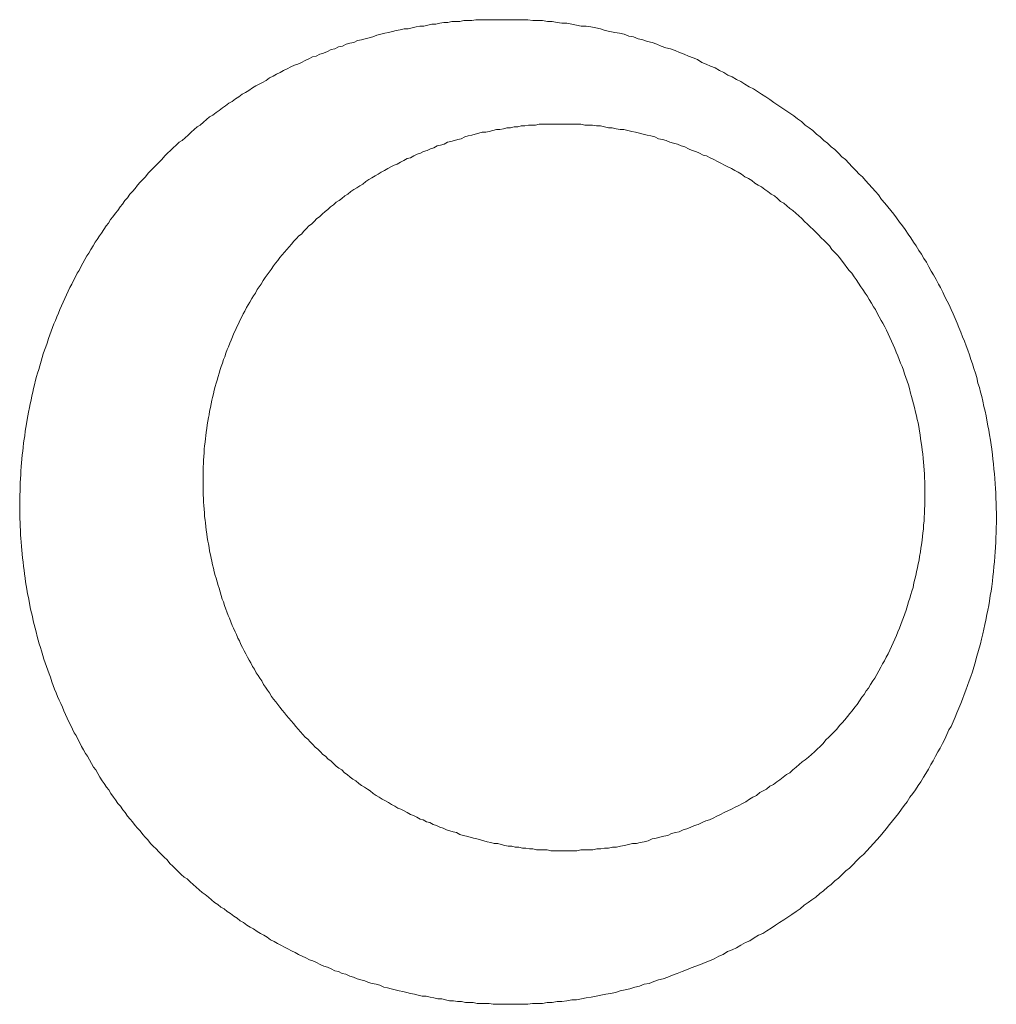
# Model space of a CAD drawing. Header units: millimetres. Extents: x -2274 to 12297, y -16157 to 26321.
# Tile 142 of 256: x -58.06 to -56.98, y -3936.72 to -3935.63. Entities that reach past the tile are written whole.
import ezdxf

# ---------------------------------------------------------------- set-up
doc = ezdxf.new("R2010")
doc.units = ezdxf.units.MM

msp = doc.modelspace()

# ---------------------------------------------------------------- linework, layer by layer
at = {"color": 253, "lineweight": 13}
for points in [[(-57.5475, -3935.633, 0), (-57.5519, -3935.633, 0), (-57.5563, -3935.633, 0), (-57.5607, -3935.634, 0), (-57.5651, -3935.634, 0), (-57.5695, -3935.634, 0), (-57.5739, -3935.635, 0), (-57.5783, -3935.635, 0), (-57.5827, -3935.635, 0), (-57.5871, -3935.636, 0), (-57.5915, -3935.636, 0), (-57.5959, -3935.637, 0), (-57.6003, -3935.638, 0), (-57.6047, -3935.638, 0), (-57.609, -3935.639, 0), (-57.6134, -3935.64, 0), (-57.6178, -3935.64, 0), (-57.6221, -3935.641, 0), (-57.6265, -3935.642, 0), (-57.6308, -3935.643, 0), (-57.6351, -3935.643, 0), (-57.6394, -3935.644, 0), (-57.6438, -3935.645, 0), (-57.6481, -3935.646, 0), (-57.6524, -3935.647, 0), (-57.6566, -3935.648, 0), (-57.6609, -3935.649, 0), (-57.6652, -3935.65, 0), (-57.6695, -3935.652, 0), (-57.6737, -3935.653, 0), (-57.6779, -3935.654, 0), (-57.6822, -3935.655, 0), (-57.6864, -3935.656, 0), (-57.6906, -3935.658, 0), (-57.6948, -3935.659, 0), (-57.699, -3935.66, 0), (-57.7031, -3935.662, 0), (-57.7073, -3935.663, 0), (-57.7114, -3935.665, 0), (-57.7155, -3935.666, 0), (-57.7197, -3935.668, 0), (-57.7238, -3935.67, 0), (-57.7278, -3935.671, 0), (-57.7319, -3935.673, 0), (-57.736, -3935.674, 0), (-57.74, -3935.676, 0), (-57.744, -3935.678, 0), (-57.748, -3935.68, 0), (-57.752, -3935.682, 0), (-57.756, -3935.683, 0), (-57.7599, -3935.685, 0), (-57.7639, -3935.687, 0), (-57.7678, -3935.689, 0), (-57.7717, -3935.691, 0), (-57.7756, -3935.693, 0), (-57.7794, -3935.695, 0), (-57.7833, -3935.697, 0), (-57.7871, -3935.7, 0), (-57.7909, -3935.702, 0), (-57.7947, -3935.704, 0), (-57.7985, -3935.706, 0), (-57.8022, -3935.708, 0), (-57.806, -3935.711, 0), (-57.8097, -3935.713, 0), (-57.8134, -3935.715, 0), (-57.8171, -3935.718, 0), (-57.8207, -3935.72, 0), (-57.8244, -3935.723, 0), (-57.828, -3935.725, 0), (-57.8316, -3935.728, 0), (-57.8351, -3935.73, 0), (-57.8387, -3935.733, 0), (-57.8422, -3935.735, 0), (-57.8457, -3935.738, 0), (-57.8492, -3935.74, 0), (-57.8527, -3935.743, 0), (-57.8561, -3935.746, 0), (-57.8595, -3935.749, 0), (-57.8629, -3935.751, 0), (-57.8663, -3935.754, 0), (-57.8696, -3935.757, 0), (-57.873, -3935.76, 0), (-57.8763, -3935.763, 0), (-57.8795, -3935.766, 0), (-57.8828, -3935.768, 0), (-57.886, -3935.771, 0), (-57.8892, -3935.774, 0), (-57.8924, -3935.777, 0), (-57.8955, -3935.78, 0), (-57.8987, -3935.783, 0), (-57.9018, -3935.787, 0), (-57.9048, -3935.79, 0), (-57.9079, -3935.793, 0), (-57.9109, -3935.796, 0), (-57.9139, -3935.799, 0), (-57.9169, -3935.802, 0), (-57.9198, -3935.806, 0), (-57.9228, -3935.809, 0), (-57.9256, -3935.812, 0), (-57.9285, -3935.815, 0), (-57.9313, -3935.819, 0), (-57.9342, -3935.822, 0), (-57.9369, -3935.825, 0), (-57.9397, -3935.829, 0), (-57.9424, -3935.832, 0), (-57.9451, -3935.836, 0), (-57.9478, -3935.839, 0), (-57.9504, -3935.843, 0), (-57.953, -3935.846, 0), (-57.9556, -3935.85, 0), (-57.9582, -3935.853, 0), (-57.9607, -3935.857, 0), (-57.9632, -3935.86, 0), (-57.9657, -3935.864, 0), (-57.9681, -3935.868, 0), (-57.9705, -3935.871, 0), (-57.9729, -3935.875, 0), (-57.9752, -3935.878, 0), (-57.9775, -3935.882, 0), (-57.9798, -3935.886, 0), (-57.9821, -3935.89, 0), (-57.9843, -3935.893, 0), (-57.9865, -3935.897, 0), (-57.9887, -3935.901, 0), (-57.9908, -3935.905, 0), (-57.9929, -3935.909, 0), (-57.995, -3935.912, 0), (-57.997, -3935.916, 0), (-57.999, -3935.92, 0), (-58.001, -3935.924, 0), (-58.0029, -3935.928, 0), (-58.0048, -3935.932, 0), (-58.0067, -3935.936, 0), (-58.0086, -3935.94, 0), (-58.0104, -3935.944, 0), (-58.0121, -3935.948, 0), (-58.0139, -3935.952, 0), (-58.0156, -3935.956, 0), (-58.0173, -3935.96, 0), (-58.0189, -3935.964, 0), (-58.0205, -3935.968, 0), (-58.0221, -3935.972, 0), (-58.0237, -3935.976, 0), (-58.0252, -3935.98, 0), (-58.0267, -3935.984, 0), (-58.0281, -3935.989, 0), (-58.0295, -3935.993, 0), (-58.0309, -3935.997, 0), (-58.0323, -3936.001, 0), (-58.0336, -3936.005, 0), (-58.0348, -3936.009, 0), (-58.0361, -3936.014, 0), (-58.0373, -3936.018, 0), (-58.0385, -3936.022, 0), (-58.0396, -3936.026, 0), (-58.0407, -3936.03, 0), (-58.0418, -3936.035, 0), (-58.0429, -3936.039, 0), (-58.0439, -3936.043, 0), (-58.0448, -3936.047, 0), (-58.0458, -3936.052, 0), (-58.0467, -3936.056, 0), (-58.0476, -3936.06, 0), (-58.0484, -3936.065, 0), (-58.0492, -3936.069, 0), (-58.05, -3936.073, 0), (-58.0507, -3936.078, 0), (-58.0514, -3936.082, 0), (-58.0521, -3936.086, 0), (-58.0527, -3936.091, 0), (-58.0533, -3936.095, 0), (-58.0539, -3936.099, 0), (-58.0544, -3936.104, 0), (-58.0549, -3936.108, 0), (-58.0554, -3936.112, 0), (-58.0558, -3936.117, 0), (-58.0562, -3936.121, 0), (-58.0565, -3936.125, 0), (-58.0569, -3936.13, 0), (-58.0571, -3936.134, 0), (-58.0574, -3936.138, 0), (-58.0576, -3936.143, 0), (-58.0578, -3936.147, 0), (-58.0579, -3936.152, 0), (-58.058, -3936.156, 0), (-58.0581, -3936.16, 0), (-58.0582, -3936.165, 0), (-58.0582, -3936.169, 0), (-58.0581, -3936.173, 0), (-58.0581, -3936.178, 0), (-58.058, -3936.182, 0), (-58.0578, -3936.187, 0), (-58.0577, -3936.191, 0), (-58.0575, -3936.195, 0), (-58.0572, -3936.2, 0), (-58.057, -3936.204, 0), (-58.0567, -3936.208, 0), (-58.0563, -3936.213, 0), (-58.0559, -3936.217, 0), (-58.0555, -3936.221, 0), (-58.0551, -3936.226, 0), (-58.0546, -3936.23, 0), (-58.0541, -3936.235, 0), (-58.0535, -3936.239, 0), (-58.053, -3936.243, 0), (-58.0523, -3936.248, 0), (-58.0517, -3936.252, 0), (-58.051, -3936.256, 0), (-58.0503, -3936.26, 0), (-58.0495, -3936.265, 0), (-58.0487, -3936.269, 0), (-58.0479, -3936.273, 0), (-58.0471, -3936.278, 0), (-58.0462, -3936.282, 0), (-58.0453, -3936.286, 0), (-58.0443, -3936.29, 0), (-58.0433, -3936.295, 0), (-58.0423, -3936.299, 0), (-58.0412, -3936.303, 0), (-58.0401, -3936.307, 0), (-58.039, -3936.312, 0), (-58.0379, -3936.316, 0), (-58.0367, -3936.32, 0), (-58.0354, -3936.324, 0), (-58.0342, -3936.328, 0), (-58.0329, -3936.333, 0), (-58.0316, -3936.337, 0), (-58.0302, -3936.341, 0), (-58.0288, -3936.345, 0), (-58.0274, -3936.349, 0), (-58.0259, -3936.353, 0), (-58.0244, -3936.357, 0), (-58.0229, -3936.362, 0), (-58.0214, -3936.366, 0), (-58.0198, -3936.37, 0), (-58.0182, -3936.374, 0), (-58.0165, -3936.378, 0), (-58.0148, -3936.382, 0), (-58.0131, -3936.386, 0), (-58.0113, -3936.39, 0), (-58.0096, -3936.394, 0), (-58.0078, -3936.398, 0), (-58.0059, -3936.402, 0), (-58.004, -3936.406, 0), (-58.0021, -3936.41, 0), (-58.0002, -3936.414, 0), (-57.9982, -3936.418, 0), (-57.9962, -3936.421, 0), (-57.9942, -3936.425, 0), (-57.9922, -3936.429, 0), (-57.9901, -3936.433, 0), (-57.9879, -3936.437, 0), (-57.9858, -3936.441, 0), (-57.9836, -3936.444, 0), (-57.9814, -3936.448, 0), (-57.9792, -3936.452, 0), (-57.9769, -3936.456, 0), (-57.9746, -3936.459, 0), (-57.9723, -3936.463, 0), (-57.9699, -3936.467, 0), (-57.9676, -3936.471, 0), (-57.9652, -3936.474, 0), (-57.9627, -3936.478, 0), (-57.9602, -3936.481, 0), (-57.9578, -3936.485, 0), (-57.9552, -3936.489, 0), (-57.9527, -3936.492, 0), (-57.9501, -3936.496, 0), (-57.9475, -3936.499, 0), (-57.9449, -3936.503, 0), (-57.9422, -3936.506, 0), (-57.9395, -3936.51, 0), (-57.9368, -3936.513, 0), (-57.9341, -3936.516, 0), (-57.9313, -3936.52, 0), (-57.9285, -3936.523, 0), (-57.9257, -3936.526, 0), (-57.9229, -3936.53, 0), (-57.92, -3936.533, 0), (-57.9171, -3936.536, 0), (-57.9142, -3936.54, 0), (-57.9112, -3936.543, 0), (-57.9082, -3936.546, 0), (-57.9053, -3936.549, 0), (-57.9022, -3936.552, 0), (-57.8992, -3936.555, 0), (-57.8961, -3936.558, 0), (-57.893, -3936.562, 0), (-57.8899, -3936.565, 0), (-57.8868, -3936.568, 0), (-57.8836, -3936.571, 0), (-57.8804, -3936.574, 0), (-57.8772, -3936.577, 0), (-57.8739, -3936.579, 0), (-57.8707, -3936.582, 0), (-57.8674, -3936.585, 0), (-57.8641, -3936.588, 0), (-57.8608, -3936.591, 0), (-57.8574, -3936.594, 0), (-57.854, -3936.596, 0), (-57.8506, -3936.599, 0), (-57.8472, -3936.602, 0), (-57.8438, -3936.605, 0), (-57.8403, -3936.607, 0), (-57.8368, -3936.61, 0), (-57.8333, -3936.612, 0), (-57.8298, -3936.615, 0), (-57.8263, -3936.617, 0), (-57.8227, -3936.62, 0), (-57.8191, -3936.622, 0), (-57.8155, -3936.625, 0), (-57.8119, -3936.627, 0), (-57.8082, -3936.63, 0), (-57.8045, -3936.632, 0), (-57.8009, -3936.634, 0), (-57.7971, -3936.637, 0), (-57.7934, -3936.639, 0), (-57.7897, -3936.641, 0), (-57.7859, -3936.643, 0), (-57.7821, -3936.646, 0), (-57.7783, -3936.648, 0), (-57.7745, -3936.65, 0), (-57.7707, -3936.652, 0), (-57.7669, -3936.654, 0), (-57.763, -3936.656, 0), (-57.7591, -3936.658, 0), (-57.7552, -3936.66, 0), (-57.7513, -3936.662, 0), (-57.7474, -3936.664, 0), (-57.7434, -3936.666, 0), (-57.7395, -3936.668, 0), (-57.7355, -3936.669, 0), (-57.7315, -3936.671, 0), (-57.7275, -3936.673, 0), (-57.7235, -3936.675, 0), (-57.7195, -3936.676, 0), (-57.7154, -3936.678, 0), (-57.7114, -3936.68, 0), (-57.7073, -3936.681, 0), (-57.7033, -3936.683, 0), (-57.6992, -3936.684, 0), (-57.6951, -3936.686, 0), (-57.691, -3936.687, 0), (-57.6868, -3936.689, 0), (-57.6827, -3936.69, 0), (-57.6786, -3936.691, 0), (-57.6744, -3936.693, 0), (-57.6702, -3936.694, 0), (-57.6661, -3936.695, 0), (-57.6619, -3936.696, 0), (-57.6577, -3936.698, 0), (-57.6535, -3936.699, 0), (-57.6493, -3936.7, 0), (-57.6451, -3936.701, 0), (-57.6408, -3936.702, 0), (-57.6366, -3936.703, 0), (-57.6323, -3936.704, 0), (-57.6281, -3936.705, 0), (-57.6238, -3936.706, 0), (-57.6196, -3936.707, 0), (-57.6153, -3936.708, 0), (-57.611, -3936.708, 0), (-57.6067, -3936.709, 0), (-57.6024, -3936.71, 0), (-57.5981, -3936.711, 0), (-57.5938, -3936.711, 0), (-57.5895, -3936.712, 0), (-57.5851, -3936.713, 0), (-57.5808, -3936.713, 0), (-57.5765, -3936.714, 0), (-57.5721, -3936.714, 0), (-57.5678, -3936.715, 0), (-57.5634, -3936.715, 0), (-57.5591, -3936.715, 0), (-57.5547, -3936.716, 0), (-57.5504, -3936.716, 0), (-57.546, -3936.716, 0), (-57.5416, -3936.716, 0), (-57.5372, -3936.717, 0), (-57.5329, -3936.717, 0), (-57.5285, -3936.717, 0), (-57.5241, -3936.717, 0), (-57.5197, -3936.717, 0), (-57.5153, -3936.717, 0)], [(-57.5153, -3936.717, 0), (-57.5099, -3936.717, 0), (-57.5046, -3936.717, 0), (-57.4992, -3936.717, 0), (-57.4938, -3936.716, 0), (-57.4884, -3936.716, 0), (-57.483, -3936.716, 0), (-57.4777, -3936.715, 0), (-57.4723, -3936.715, 0), (-57.4669, -3936.714, 0), (-57.4615, -3936.714, 0), (-57.4561, -3936.713, 0), (-57.4508, -3936.712, 0), (-57.4454, -3936.712, 0), (-57.44, -3936.711, 0), (-57.4347, -3936.71, 0), (-57.4293, -3936.709, 0), (-57.424, -3936.708, 0), (-57.4186, -3936.707, 0), (-57.4133, -3936.706, 0), (-57.408, -3936.705, 0), (-57.4027, -3936.704, 0), (-57.3973, -3936.702, 0), (-57.392, -3936.701, 0), (-57.3868, -3936.7, 0), (-57.3815, -3936.698, 0), (-57.3762, -3936.697, 0), (-57.371, -3936.695, 0), (-57.3657, -3936.694, 0), (-57.3605, -3936.692, 0), (-57.3553, -3936.69, 0), (-57.3501, -3936.689, 0), (-57.3449, -3936.687, 0), (-57.3397, -3936.685, 0), (-57.3346, -3936.683, 0), (-57.3294, -3936.681, 0), (-57.3243, -3936.679, 0), (-57.3192, -3936.677, 0), (-57.3141, -3936.675, 0), (-57.3091, -3936.673, 0), (-57.304, -3936.671, 0), (-57.299, -3936.669, 0), (-57.294, -3936.667, 0), (-57.289, -3936.664, 0), (-57.2841, -3936.662, 0), (-57.2792, -3936.659, 0), (-57.2742, -3936.657, 0), (-57.2694, -3936.655, 0), (-57.2645, -3936.652, 0), (-57.2597, -3936.649, 0), (-57.2549, -3936.647, 0), (-57.2501, -3936.644, 0), (-57.2453, -3936.641, 0), (-57.2406, -3936.639, 0), (-57.2359, -3936.636, 0), (-57.2313, -3936.633, 0), (-57.2266, -3936.63, 0), (-57.222, -3936.627, 0), (-57.2175, -3936.624, 0), (-57.2129, -3936.621, 0), (-57.2084, -3936.618, 0), (-57.2039, -3936.615, 0), (-57.1995, -3936.612, 0), (-57.1951, -3936.608, 0), (-57.1907, -3936.605, 0), (-57.1864, -3936.602, 0), (-57.1821, -3936.599, 0), (-57.1778, -3936.595, 0), (-57.1736, -3936.592, 0), (-57.1694, -3936.588, 0), (-57.1652, -3936.585, 0), (-57.1611, -3936.581, 0), (-57.1571, -3936.578, 0), (-57.153, -3936.574, 0), (-57.149, -3936.57, 0), (-57.1451, -3936.567, 0), (-57.1412, -3936.563, 0), (-57.1373, -3936.559, 0), (-57.1335, -3936.555, 0), (-57.1297, -3936.552, 0), (-57.126, -3936.548, 0), (-57.1223, -3936.544, 0), (-57.1187, -3936.54, 0), (-57.1151, -3936.536, 0), (-57.1115, -3936.532, 0), (-57.108, -3936.528, 0), (-57.1046, -3936.524, 0), (-57.1012, -3936.519, 0), (-57.0978, -3936.515, 0), (-57.0945, -3936.511, 0), (-57.0912, -3936.507, 0), (-57.088, -3936.502, 0), (-57.0848, -3936.498, 0), (-57.0816, -3936.494, 0), (-57.0786, -3936.489, 0), (-57.0755, -3936.485, 0), (-57.0725, -3936.481, 0), (-57.0696, -3936.476, 0), (-57.0667, -3936.472, 0), (-57.0638, -3936.467, 0), (-57.061, -3936.463, 0), (-57.0583, -3936.458, 0), (-57.0555, -3936.453, 0), (-57.0529, -3936.449, 0), (-57.0503, -3936.444, 0), (-57.0477, -3936.439, 0), (-57.0452, -3936.435, 0), (-57.0427, -3936.43, 0), (-57.0403, -3936.425, 0), (-57.0379, -3936.42, 0), (-57.0356, -3936.415, 0), (-57.0333, -3936.411, 0), (-57.0311, -3936.406, 0), (-57.0289, -3936.401, 0), (-57.0268, -3936.396, 0), (-57.0247, -3936.391, 0), (-57.0227, -3936.386, 0), (-57.0207, -3936.381, 0), (-57.0188, -3936.376, 0), (-57.0169, -3936.371, 0), (-57.0151, -3936.366, 0), (-57.0133, -3936.361, 0), (-57.0116, -3936.356, 0), (-57.0099, -3936.351, 0), (-57.0083, -3936.346, 0), (-57.0067, -3936.341, 0), (-57.0052, -3936.335, 0), (-57.0038, -3936.33, 0), (-57.0023, -3936.325, 0), (-57.001, -3936.32, 0), (-56.9997, -3936.315, 0), (-56.9984, -3936.309, 0), (-56.9972, -3936.304, 0), (-56.996, -3936.299, 0), (-56.9949, -3936.294, 0), (-56.9939, -3936.288, 0), (-56.9929, -3936.283, 0), (-56.9919, -3936.278, 0), (-56.991, -3936.273, 0), (-56.9902, -3936.267, 0), (-56.9893, -3936.262, 0), (-56.9886, -3936.257, 0), (-56.9879, -3936.251, 0), (-56.9873, -3936.246, 0), (-56.9867, -3936.241, 0), (-56.9861, -3936.235, 0), (-56.9856, -3936.23, 0), (-56.9852, -3936.224, 0), (-56.9848, -3936.219, 0), (-56.9845, -3936.214, 0), (-56.9842, -3936.208, 0), (-56.9839, -3936.203, 0), (-56.9838, -3936.198, 0), (-56.9836, -3936.192, 0), (-56.9835, -3936.187, 0), (-56.9835, -3936.181, 0), (-56.9835, -3936.176, 0), (-56.9836, -3936.171, 0), (-56.9837, -3936.165, 0), (-56.9839, -3936.16, 0), (-56.9841, -3936.154, 0), (-56.9844, -3936.149, 0), (-56.9847, -3936.144, 0), (-56.9851, -3936.138, 0), (-56.9856, -3936.133, 0), (-56.9861, -3936.128, 0), (-56.9866, -3936.122, 0), (-56.9872, -3936.117, 0), (-56.9878, -3936.112, 0), (-56.9885, -3936.106, 0), (-56.9893, -3936.101, 0), (-56.9901, -3936.096, 0), (-56.9909, -3936.09, 0), (-56.9918, -3936.085, 0), (-56.9928, -3936.08, 0), (-56.9938, -3936.074, 0), (-56.9948, -3936.069, 0), (-56.9959, -3936.064, 0), (-56.9971, -3936.059, 0), (-56.9983, -3936.053, 0), (-56.9996, -3936.048, 0), (-57.0009, -3936.043, 0), (-57.0022, -3936.038, 0), (-57.0037, -3936.033, 0), (-57.0051, -3936.027, 0), (-57.0066, -3936.022, 0), (-57.0082, -3936.017, 0), (-57.0098, -3936.012, 0), (-57.0115, -3936.007, 0), (-57.0132, -3936.002, 0), (-57.015, -3935.997, 0), (-57.0168, -3935.992, 0), (-57.0187, -3935.987, 0), (-57.0206, -3935.982, 0), (-57.0226, -3935.977, 0), (-57.0246, -3935.972, 0), (-57.0267, -3935.967, 0), (-57.0288, -3935.962, 0), (-57.0309, -3935.957, 0), (-57.0331, -3935.952, 0), (-57.0354, -3935.947, 0), (-57.0377, -3935.943, 0), (-57.04, -3935.938, 0), (-57.0424, -3935.933, 0), (-57.0449, -3935.928, 0), (-57.0473, -3935.924, 0), (-57.0499, -3935.919, 0), (-57.0525, -3935.914, 0), (-57.0551, -3935.91, 0), (-57.0577, -3935.905, 0), (-57.0605, -3935.9, 0), (-57.0632, -3935.896, 0), (-57.066, -3935.891, 0), (-57.0689, -3935.887, 0), (-57.0718, -3935.882, 0), (-57.0747, -3935.878, 0), (-57.0777, -3935.873, 0), (-57.0807, -3935.869, 0), (-57.0837, -3935.864, 0), (-57.0868, -3935.86, 0), (-57.09, -3935.856, 0), (-57.0932, -3935.851, 0), (-57.0964, -3935.847, 0), (-57.0997, -3935.843, 0), (-57.103, -3935.839, 0), (-57.1063, -3935.835, 0), (-57.1097, -3935.831, 0), (-57.1132, -3935.826, 0), (-57.1166, -3935.822, 0), (-57.1201, -3935.818, 0), (-57.1237, -3935.814, 0), (-57.1273, -3935.81, 0), (-57.1309, -3935.806, 0), (-57.1346, -3935.803, 0), (-57.1383, -3935.799, 0), (-57.142, -3935.795, 0), (-57.1458, -3935.791, 0), (-57.1496, -3935.787, 0), (-57.1534, -3935.784, 0), (-57.1573, -3935.78, 0), (-57.1612, -3935.776, 0), (-57.1652, -3935.773, 0), (-57.1692, -3935.769, 0), (-57.1732, -3935.766, 0), (-57.1772, -3935.762, 0), (-57.1813, -3935.759, 0), (-57.1854, -3935.755, 0), (-57.1896, -3935.752, 0), (-57.1938, -3935.749, 0), (-57.198, -3935.745, 0), (-57.2022, -3935.742, 0), (-57.2065, -3935.739, 0), (-57.2108, -3935.736, 0), (-57.2151, -3935.733, 0), (-57.2195, -3935.73, 0), (-57.2239, -3935.727, 0), (-57.2283, -3935.724, 0), (-57.2328, -3935.721, 0), (-57.2373, -3935.718, 0), (-57.2418, -3935.715, 0), (-57.2463, -3935.712, 0), (-57.2509, -3935.709, 0), (-57.2555, -3935.707, 0), (-57.2601, -3935.704, 0), (-57.2647, -3935.701, 0), (-57.2694, -3935.699, 0), (-57.2741, -3935.696, 0), (-57.2788, -3935.694, 0), (-57.2835, -3935.691, 0), (-57.2883, -3935.689, 0), (-57.2931, -3935.686, 0), (-57.2979, -3935.684, 0), (-57.3027, -3935.682, 0), (-57.3076, -3935.68, 0), (-57.3124, -3935.677, 0), (-57.3173, -3935.675, 0), (-57.3222, -3935.673, 0), (-57.3272, -3935.671, 0), (-57.3321, -3935.669, 0), (-57.3371, -3935.667, 0), (-57.3421, -3935.665, 0), (-57.3471, -3935.664, 0), (-57.3522, -3935.662, 0), (-57.3572, -3935.66, 0), (-57.3623, -3935.658, 0), (-57.3674, -3935.657, 0), (-57.3725, -3935.655, 0), (-57.3776, -3935.654, 0), (-57.3827, -3935.652, 0), (-57.3879, -3935.651, 0), (-57.3931, -3935.649, 0), (-57.3982, -3935.648, 0), (-57.4034, -3935.647, 0), (-57.4087, -3935.646, 0), (-57.4139, -3935.645, 0), (-57.4191, -3935.643, 0), (-57.4244, -3935.642, 0), (-57.4296, -3935.641, 0), (-57.4349, -3935.64, 0), (-57.4402, -3935.64, 0), (-57.4455, -3935.639, 0), (-57.4508, -3935.638, 0), (-57.4561, -3935.637, 0), (-57.4615, -3935.637, 0), (-57.4668, -3935.636, 0), (-57.4722, -3935.635, 0), (-57.4775, -3935.635, 0), (-57.4829, -3935.634, 0), (-57.4882, -3935.634, 0), (-57.4936, -3935.634, 0), (-57.499, -3935.633, 0), (-57.5044, -3935.633, 0), (-57.5098, -3935.633, 0), (-57.5151, -3935.633, 0), (-57.5205, -3935.633, 0), (-57.5259, -3935.633, 0), (-57.5313, -3935.633, 0), (-57.5367, -3935.633, 0), (-57.5421, -3935.633, 0), (-57.5475, -3935.633, 0)], [(-57.4541, -3936.548, 0), (-57.458, -3936.548, 0), (-57.462, -3936.548, 0), (-57.4659, -3936.548, 0), (-57.4698, -3936.548, 0), (-57.4738, -3936.548, 0), (-57.4777, -3936.547, 0), (-57.4816, -3936.547, 0), (-57.4855, -3936.547, 0), (-57.4895, -3936.547, 0), (-57.4934, -3936.546, 0), (-57.4973, -3936.546, 0), (-57.5012, -3936.545, 0), (-57.5051, -3936.545, 0), (-57.509, -3936.544, 0), (-57.5129, -3936.544, 0), (-57.5167, -3936.543, 0), (-57.5206, -3936.543, 0), (-57.5245, -3936.542, 0), (-57.5283, -3936.541, 0), (-57.5322, -3936.54, 0), (-57.536, -3936.54, 0), (-57.5398, -3936.539, 0), (-57.5437, -3936.538, 0), (-57.5475, -3936.537, 0), (-57.5513, -3936.536, 0), (-57.5551, -3936.535, 0), (-57.5589, -3936.534, 0), (-57.5626, -3936.533, 0), (-57.5664, -3936.532, 0), (-57.5701, -3936.531, 0), (-57.5739, -3936.53, 0), (-57.5776, -3936.528, 0), (-57.5813, -3936.527, 0), (-57.585, -3936.526, 0), (-57.5887, -3936.525, 0), (-57.5924, -3936.523, 0), (-57.596, -3936.522, 0), (-57.5997, -3936.52, 0), (-57.6033, -3936.519, 0), (-57.6069, -3936.517, 0), (-57.6105, -3936.516, 0), (-57.6141, -3936.514, 0), (-57.6177, -3936.513, 0), (-57.6212, -3936.511, 0), (-57.6248, -3936.509, 0), (-57.6283, -3936.508, 0), (-57.6318, -3936.506, 0), (-57.6353, -3936.504, 0), (-57.6387, -3936.502, 0), (-57.6422, -3936.501, 0), (-57.6456, -3936.499, 0), (-57.649, -3936.497, 0), (-57.6524, -3936.495, 0), (-57.6558, -3936.493, 0), (-57.6592, -3936.491, 0), (-57.6625, -3936.489, 0), (-57.6658, -3936.487, 0), (-57.6691, -3936.485, 0), (-57.6724, -3936.482, 0), (-57.6756, -3936.48, 0), (-57.6789, -3936.478, 0), (-57.6821, -3936.476, 0), (-57.6852, -3936.474, 0), (-57.6884, -3936.471, 0), (-57.6916, -3936.469, 0), (-57.6947, -3936.467, 0), (-57.6978, -3936.464, 0), (-57.7008, -3936.462, 0), (-57.7039, -3936.459, 0), (-57.7069, -3936.457, 0), (-57.7099, -3936.455, 0), (-57.7129, -3936.452, 0), (-57.7158, -3936.449, 0), (-57.7188, -3936.447, 0), (-57.7217, -3936.444, 0), (-57.7245, -3936.442, 0), (-57.7274, -3936.439, 0), (-57.7302, -3936.436, 0), (-57.733, -3936.434, 0), (-57.7358, -3936.431, 0), (-57.7385, -3936.428, 0), (-57.7413, -3936.425, 0), (-57.744, -3936.423, 0), (-57.7466, -3936.42, 0), (-57.7493, -3936.417, 0), (-57.7519, -3936.414, 0), (-57.7545, -3936.411, 0), (-57.757, -3936.408, 0), (-57.7596, -3936.405, 0), (-57.7621, -3936.402, 0), (-57.7645, -3936.399, 0), (-57.767, -3936.396, 0), (-57.7694, -3936.393, 0), (-57.7718, -3936.39, 0), (-57.7741, -3936.387, 0), (-57.7765, -3936.384, 0), (-57.7788, -3936.381, 0), (-57.781, -3936.378, 0), (-57.7833, -3936.374, 0), (-57.7855, -3936.371, 0), (-57.7876, -3936.368, 0), (-57.7898, -3936.365, 0), (-57.7919, -3936.361, 0), (-57.794, -3936.358, 0), (-57.796, -3936.355, 0), (-57.7981, -3936.352, 0), (-57.8, -3936.348, 0), (-57.802, -3936.345, 0), (-57.8039, -3936.341, 0), (-57.8058, -3936.338, 0), (-57.8077, -3936.335, 0), (-57.8095, -3936.331, 0), (-57.8113, -3936.328, 0), (-57.813, -3936.324, 0), (-57.8148, -3936.321, 0), (-57.8165, -3936.317, 0), (-57.8181, -3936.314, 0), (-57.8197, -3936.31, 0), (-57.8213, -3936.307, 0), (-57.8229, -3936.303, 0), (-57.8244, -3936.3, 0), (-57.8259, -3936.296, 0), (-57.8274, -3936.292, 0), (-57.8288, -3936.289, 0), (-57.8302, -3936.285, 0), (-57.8315, -3936.282, 0), (-57.8328, -3936.278, 0), (-57.8341, -3936.274, 0), (-57.8354, -3936.271, 0), (-57.8366, -3936.267, 0), (-57.8378, -3936.263, 0), (-57.8389, -3936.259, 0), (-57.84, -3936.256, 0), (-57.8411, -3936.252, 0), (-57.8421, -3936.248, 0), (-57.8431, -3936.245, 0), (-57.8441, -3936.241, 0), (-57.845, -3936.237, 0), (-57.8459, -3936.233, 0), (-57.8468, -3936.229, 0), (-57.8476, -3936.226, 0), (-57.8484, -3936.222, 0), (-57.8492, -3936.218, 0), (-57.8499, -3936.214, 0), (-57.8506, -3936.21, 0), (-57.8512, -3936.207, 0), (-57.8518, -3936.203, 0), (-57.8524, -3936.199, 0), (-57.8529, -3936.195, 0), (-57.8534, -3936.191, 0), (-57.8539, -3936.187, 0), (-57.8543, -3936.184, 0), (-57.8547, -3936.18, 0), (-57.855, -3936.176, 0), (-57.8553, -3936.172, 0), (-57.8556, -3936.168, 0), (-57.8559, -3936.164, 0), (-57.8561, -3936.16, 0), (-57.8562, -3936.156, 0), (-57.8564, -3936.153, 0), (-57.8565, -3936.149, 0), (-57.8565, -3936.145, 0), (-57.8565, -3936.141, 0), (-57.8565, -3936.137, 0), (-57.8565, -3936.133, 0), (-57.8564, -3936.129, 0), (-57.8562, -3936.125, 0), (-57.8561, -3936.122, 0), (-57.8559, -3936.118, 0), (-57.8556, -3936.114, 0), (-57.8554, -3936.11, 0), (-57.8551, -3936.106, 0), (-57.8547, -3936.102, 0), (-57.8543, -3936.098, 0), (-57.8539, -3936.094, 0), (-57.8534, -3936.091, 0), (-57.8529, -3936.087, 0), (-57.8524, -3936.083, 0), (-57.8518, -3936.079, 0), (-57.8512, -3936.075, 0), (-57.8506, -3936.071, 0), (-57.8499, -3936.068, 0), (-57.8492, -3936.064, 0), (-57.8484, -3936.06, 0), (-57.8476, -3936.056, 0), (-57.8468, -3936.052, 0), (-57.8459, -3936.049, 0), (-57.845, -3936.045, 0), (-57.8441, -3936.041, 0), (-57.8431, -3936.037, 0), (-57.8421, -3936.033, 0), (-57.841, -3936.03, 0), (-57.8399, -3936.026, 0), (-57.8388, -3936.022, 0), (-57.8377, -3936.018, 0), (-57.8365, -3936.015, 0), (-57.8352, -3936.011, 0), (-57.834, -3936.007, 0), (-57.8326, -3936.004, 0), (-57.8313, -3936, 0), (-57.8299, -3935.996, 0), (-57.8285, -3935.993, 0), (-57.8271, -3935.989, 0), (-57.8256, -3935.986, 0), (-57.824, -3935.982, 0), (-57.8225, -3935.978, 0), (-57.8209, -3935.975, 0), (-57.8193, -3935.971, 0), (-57.8176, -3935.968, 0), (-57.8159, -3935.964, 0), (-57.8141, -3935.961, 0), (-57.8124, -3935.957, 0), (-57.8105, -3935.954, 0), (-57.8087, -3935.95, 0), (-57.8068, -3935.947, 0), (-57.8049, -3935.944, 0), (-57.8029, -3935.94, 0), (-57.801, -3935.937, 0), (-57.7989, -3935.934, 0), (-57.7969, -3935.93, 0), (-57.7948, -3935.927, 0), (-57.7926, -3935.924, 0), (-57.7905, -3935.92, 0), (-57.7883, -3935.917, 0), (-57.786, -3935.914, 0), (-57.7838, -3935.911, 0), (-57.7814, -3935.908, 0), (-57.7791, -3935.904, 0), (-57.7767, -3935.901, 0), (-57.7743, -3935.898, 0), (-57.7719, -3935.895, 0), (-57.7694, -3935.892, 0), (-57.7669, -3935.889, 0), (-57.7643, -3935.886, 0), (-57.7617, -3935.883, 0), (-57.7591, -3935.88, 0), (-57.7565, -3935.877, 0), (-57.7538, -3935.874, 0), (-57.7511, -3935.871, 0), (-57.7483, -3935.869, 0), (-57.7455, -3935.866, 0), (-57.7427, -3935.863, 0), (-57.7399, -3935.86, 0), (-57.737, -3935.858, 0), (-57.7341, -3935.855, 0), (-57.7312, -3935.852, 0), (-57.7282, -3935.85, 0), (-57.7253, -3935.847, 0), (-57.7222, -3935.844, 0), (-57.7192, -3935.842, 0), (-57.7161, -3935.839, 0), (-57.713, -3935.837, 0), (-57.7099, -3935.834, 0), (-57.7068, -3935.832, 0), (-57.7036, -3935.83, 0), (-57.7004, -3935.827, 0), (-57.6972, -3935.825, 0), (-57.694, -3935.822, 0), (-57.6907, -3935.82, 0), (-57.6874, -3935.818, 0), (-57.6841, -3935.816, 0), (-57.6807, -3935.814, 0), (-57.6774, -3935.811, 0), (-57.674, -3935.809, 0), (-57.6706, -3935.807, 0), (-57.6672, -3935.805, 0), (-57.6637, -3935.803, 0), (-57.6603, -3935.801, 0), (-57.6568, -3935.799, 0), (-57.6533, -3935.797, 0), (-57.6498, -3935.795, 0), (-57.6463, -3935.793, 0), (-57.6427, -3935.792, 0), (-57.6391, -3935.79, 0), (-57.6355, -3935.788, 0), (-57.6319, -3935.786, 0), (-57.6283, -3935.785, 0), (-57.6247, -3935.783, 0), (-57.621, -3935.781, 0), (-57.6173, -3935.78, 0), (-57.6137, -3935.778, 0), (-57.61, -3935.777, 0), (-57.6063, -3935.775, 0), (-57.6025, -3935.774, 0), (-57.5988, -3935.772, 0), (-57.595, -3935.771, 0), (-57.5913, -3935.77, 0), (-57.5875, -3935.768, 0), (-57.5837, -3935.767, 0), (-57.5799, -3935.766, 0), (-57.5761, -3935.765, 0), (-57.5723, -3935.764, 0), (-57.5685, -3935.762, 0), (-57.5647, -3935.761, 0), (-57.5608, -3935.76, 0), (-57.557, -3935.759, 0), (-57.5531, -3935.758, 0), (-57.5492, -3935.757, 0), (-57.5454, -3935.757, 0), (-57.5415, -3935.756, 0), (-57.5376, -3935.755, 0), (-57.5337, -3935.754, 0), (-57.5298, -3935.754, 0), (-57.5259, -3935.753, 0), (-57.522, -3935.752, 0), (-57.5181, -3935.752, 0), (-57.5142, -3935.751, 0), (-57.5102, -3935.751, 0), (-57.5063, -3935.75, 0), (-57.5024, -3935.75, 0), (-57.4985, -3935.749, 0), (-57.4945, -3935.749, 0), (-57.4906, -3935.749, 0), (-57.4867, -3935.748, 0), (-57.4827, -3935.748, 0), (-57.4788, -3935.748, 0), (-57.4749, -3935.748, 0), (-57.4709, -3935.748, 0), (-57.467, -3935.748, 0)], [(-57.467, -3935.748, 0), (-57.4626, -3935.748, 0), (-57.4583, -3935.748, 0), (-57.4539, -3935.748, 0), (-57.4495, -3935.748, 0), (-57.4452, -3935.748, 0), (-57.4408, -3935.748, 0), (-57.4364, -3935.749, 0), (-57.4321, -3935.749, 0), (-57.4278, -3935.749, 0), (-57.4234, -3935.75, 0), (-57.4191, -3935.75, 0), (-57.4148, -3935.751, 0), (-57.4104, -3935.752, 0), (-57.4061, -3935.752, 0), (-57.4018, -3935.753, 0), (-57.3975, -3935.754, 0), (-57.3933, -3935.754, 0), (-57.389, -3935.755, 0), (-57.3847, -3935.756, 0), (-57.3805, -3935.757, 0), (-57.3762, -3935.758, 0), (-57.372, -3935.759, 0), (-57.3678, -3935.76, 0), (-57.3636, -3935.761, 0), (-57.3594, -3935.762, 0), (-57.3552, -3935.764, 0), (-57.351, -3935.765, 0), (-57.3469, -3935.766, 0), (-57.3427, -3935.768, 0), (-57.3386, -3935.769, 0), (-57.3345, -3935.77, 0), (-57.3304, -3935.772, 0), (-57.3263, -3935.773, 0), (-57.3223, -3935.775, 0), (-57.3182, -3935.777, 0), (-57.3142, -3935.778, 0), (-57.3102, -3935.78, 0), (-57.3062, -3935.782, 0), (-57.3023, -3935.783, 0), (-57.2983, -3935.785, 0), (-57.2944, -3935.787, 0), (-57.2905, -3935.789, 0), (-57.2866, -3935.791, 0), (-57.2828, -3935.793, 0), (-57.2789, -3935.795, 0), (-57.2751, -3935.797, 0), (-57.2713, -3935.799, 0), (-57.2676, -3935.801, 0), (-57.2638, -3935.803, 0), (-57.2601, -3935.806, 0), (-57.2564, -3935.808, 0), (-57.2527, -3935.81, 0), (-57.2491, -3935.813, 0), (-57.2455, -3935.815, 0), (-57.2419, -3935.817, 0), (-57.2383, -3935.82, 0), (-57.2348, -3935.822, 0), (-57.2313, -3935.825, 0), (-57.2278, -3935.827, 0), (-57.2243, -3935.83, 0), (-57.2209, -3935.833, 0), (-57.2175, -3935.835, 0), (-57.2141, -3935.838, 0), (-57.2108, -3935.841, 0), (-57.2075, -3935.843, 0), (-57.2042, -3935.846, 0), (-57.201, -3935.849, 0), (-57.1977, -3935.852, 0), (-57.1945, -3935.855, 0), (-57.1914, -3935.858, 0), (-57.1883, -3935.861, 0), (-57.1852, -3935.864, 0), (-57.1821, -3935.867, 0), (-57.1791, -3935.87, 0), (-57.1761, -3935.873, 0), (-57.1731, -3935.876, 0), (-57.1701, -3935.879, 0), (-57.1672, -3935.882, 0), (-57.1644, -3935.886, 0), (-57.1615, -3935.889, 0), (-57.1587, -3935.892, 0), (-57.156, -3935.895, 0), (-57.1532, -3935.899, 0), (-57.1505, -3935.902, 0), (-57.1479, -3935.906, 0), (-57.1453, -3935.909, 0), (-57.1427, -3935.912, 0), (-57.1401, -3935.916, 0), (-57.1376, -3935.919, 0), (-57.1351, -3935.923, 0), (-57.1327, -3935.927, 0), (-57.1303, -3935.93, 0), (-57.1279, -3935.934, 0), (-57.1256, -3935.937, 0), (-57.1233, -3935.941, 0), (-57.121, -3935.945, 0), (-57.1188, -3935.949, 0), (-57.1166, -3935.952, 0), (-57.1145, -3935.956, 0), (-57.1124, -3935.96, 0), (-57.1103, -3935.964, 0), (-57.1083, -3935.967, 0), (-57.1063, -3935.971, 0), (-57.1044, -3935.975, 0), (-57.1025, -3935.979, 0), (-57.1006, -3935.983, 0), (-57.0988, -3935.987, 0), (-57.097, -3935.991, 0), (-57.0953, -3935.995, 0), (-57.0936, -3935.999, 0), (-57.092, -3936.003, 0), (-57.0904, -3936.007, 0), (-57.0888, -3936.011, 0), (-57.0873, -3936.015, 0), (-57.0858, -3936.019, 0), (-57.0844, -3936.023, 0), (-57.083, -3936.027, 0), (-57.0816, -3936.031, 0), (-57.0803, -3936.035, 0), (-57.0791, -3936.039, 0), (-57.0779, -3936.044, 0), (-57.0767, -3936.048, 0), (-57.0756, -3936.052, 0), (-57.0745, -3936.056, 0), (-57.0734, -3936.06, 0), (-57.0724, -3936.065, 0), (-57.0715, -3936.069, 0), (-57.0706, -3936.073, 0), (-57.0697, -3936.077, 0), (-57.0689, -3936.081, 0), (-57.0682, -3936.086, 0), (-57.0674, -3936.09, 0), (-57.0668, -3936.094, 0), (-57.0661, -3936.099, 0), (-57.0655, -3936.103, 0), (-57.065, -3936.107, 0), (-57.0645, -3936.111, 0), (-57.0641, -3936.116, 0), (-57.0637, -3936.12, 0), (-57.0633, -3936.124, 0), (-57.063, -3936.129, 0), (-57.0627, -3936.133, 0), (-57.0625, -3936.137, 0), (-57.0623, -3936.142, 0), (-57.0622, -3936.146, 0), (-57.0621, -3936.15, 0), (-57.0621, -3936.155, 0), (-57.0621, -3936.159, 0), (-57.0621, -3936.163, 0), (-57.0622, -3936.168, 0), (-57.0624, -3936.172, 0), (-57.0626, -3936.176, 0), (-57.0628, -3936.181, 0), (-57.0631, -3936.185, 0), (-57.0635, -3936.189, 0), (-57.0638, -3936.194, 0), (-57.0643, -3936.198, 0), (-57.0648, -3936.202, 0), (-57.0653, -3936.206, 0), (-57.0659, -3936.211, 0), (-57.0665, -3936.215, 0), (-57.0671, -3936.219, 0), (-57.0679, -3936.224, 0), (-57.0686, -3936.228, 0), (-57.0694, -3936.232, 0), (-57.0703, -3936.236, 0), (-57.0712, -3936.241, 0), (-57.0721, -3936.245, 0), (-57.0731, -3936.249, 0), (-57.0742, -3936.253, 0), (-57.0752, -3936.258, 0), (-57.0764, -3936.262, 0), (-57.0775, -3936.266, 0), (-57.0788, -3936.27, 0), (-57.08, -3936.274, 0), (-57.0814, -3936.278, 0), (-57.0827, -3936.283, 0), (-57.0841, -3936.287, 0), (-57.0856, -3936.291, 0), (-57.0871, -3936.295, 0), (-57.0886, -3936.299, 0), (-57.0902, -3936.303, 0), (-57.0919, -3936.307, 0), (-57.0935, -3936.311, 0), (-57.0953, -3936.315, 0), (-57.097, -3936.319, 0), (-57.0989, -3936.323, 0), (-57.1007, -3936.327, 0), (-57.1026, -3936.331, 0), (-57.1046, -3936.335, 0), (-57.1066, -3936.339, 0), (-57.1086, -3936.342, 0), (-57.1107, -3936.346, 0), (-57.1129, -3936.35, 0), (-57.115, -3936.354, 0), (-57.1173, -3936.358, 0), (-57.1195, -3936.361, 0), (-57.1218, -3936.365, 0), (-57.1242, -3936.369, 0), (-57.1266, -3936.372, 0), (-57.1291, -3936.376, 0), (-57.1316, -3936.379, 0), (-57.1341, -3936.383, 0), (-57.1367, -3936.387, 0), (-57.1393, -3936.39, 0), (-57.142, -3936.394, 0), (-57.1447, -3936.397, 0), (-57.1474, -3936.4, 0), (-57.1502, -3936.404, 0), (-57.1531, -3936.407, 0), (-57.156, -3936.41, 0), (-57.1589, -3936.414, 0), (-57.1619, -3936.417, 0), (-57.1649, -3936.42, 0), (-57.1679, -3936.423, 0), (-57.171, -3936.426, 0), (-57.1741, -3936.43, 0), (-57.1773, -3936.433, 0), (-57.1805, -3936.436, 0), (-57.1837, -3936.439, 0), (-57.187, -3936.442, 0), (-57.1903, -3936.445, 0), (-57.1937, -3936.448, 0), (-57.197, -3936.45, 0), (-57.2004, -3936.453, 0), (-57.2039, -3936.456, 0), (-57.2074, -3936.459, 0), (-57.2109, -3936.462, 0), (-57.2144, -3936.464, 0), (-57.218, -3936.467, 0), (-57.2216, -3936.47, 0), (-57.2252, -3936.472, 0), (-57.2289, -3936.475, 0), (-57.2326, -3936.477, 0), (-57.2363, -3936.48, 0), (-57.24, -3936.482, 0), (-57.2438, -3936.484, 0), (-57.2476, -3936.487, 0), (-57.2514, -3936.489, 0), (-57.2553, -3936.491, 0), (-57.2591, -3936.494, 0), (-57.263, -3936.496, 0), (-57.2669, -3936.498, 0), (-57.2709, -3936.5, 0), (-57.2749, -3936.502, 0), (-57.2788, -3936.504, 0), (-57.2829, -3936.506, 0), (-57.2869, -3936.508, 0), (-57.2909, -3936.51, 0), (-57.295, -3936.512, 0), (-57.2991, -3936.514, 0), (-57.3032, -3936.515, 0), (-57.3073, -3936.517, 0), (-57.3115, -3936.519, 0), (-57.3156, -3936.52, 0), (-57.3198, -3936.522, 0), (-57.324, -3936.524, 0), (-57.3282, -3936.525, 0), (-57.3324, -3936.527, 0), (-57.3366, -3936.528, 0), (-57.3409, -3936.529, 0), (-57.3451, -3936.531, 0), (-57.3494, -3936.532, 0), (-57.3537, -3936.533, 0), (-57.358, -3936.534, 0), (-57.3623, -3936.535, 0), (-57.3666, -3936.537, 0), (-57.3709, -3936.538, 0), (-57.3753, -3936.539, 0), (-57.3796, -3936.54, 0), (-57.384, -3936.54, 0), (-57.3883, -3936.541, 0), (-57.3927, -3936.542, 0), (-57.397, -3936.543, 0), (-57.4014, -3936.544, 0), (-57.4058, -3936.544, 0), (-57.4102, -3936.545, 0), (-57.4146, -3936.545, 0), (-57.4189, -3936.546, 0), (-57.4233, -3936.546, 0), (-57.4277, -3936.547, 0), (-57.4321, -3936.547, 0), (-57.4365, -3936.547, 0), (-57.4409, -3936.547, 0), (-57.4453, -3936.548, 0), (-57.4497, -3936.548, 0), (-57.4541, -3936.548, 0)]]:
    msp.add_polyline3d(points, dxfattribs=at)

doc.saveas('drawing.dxf')
